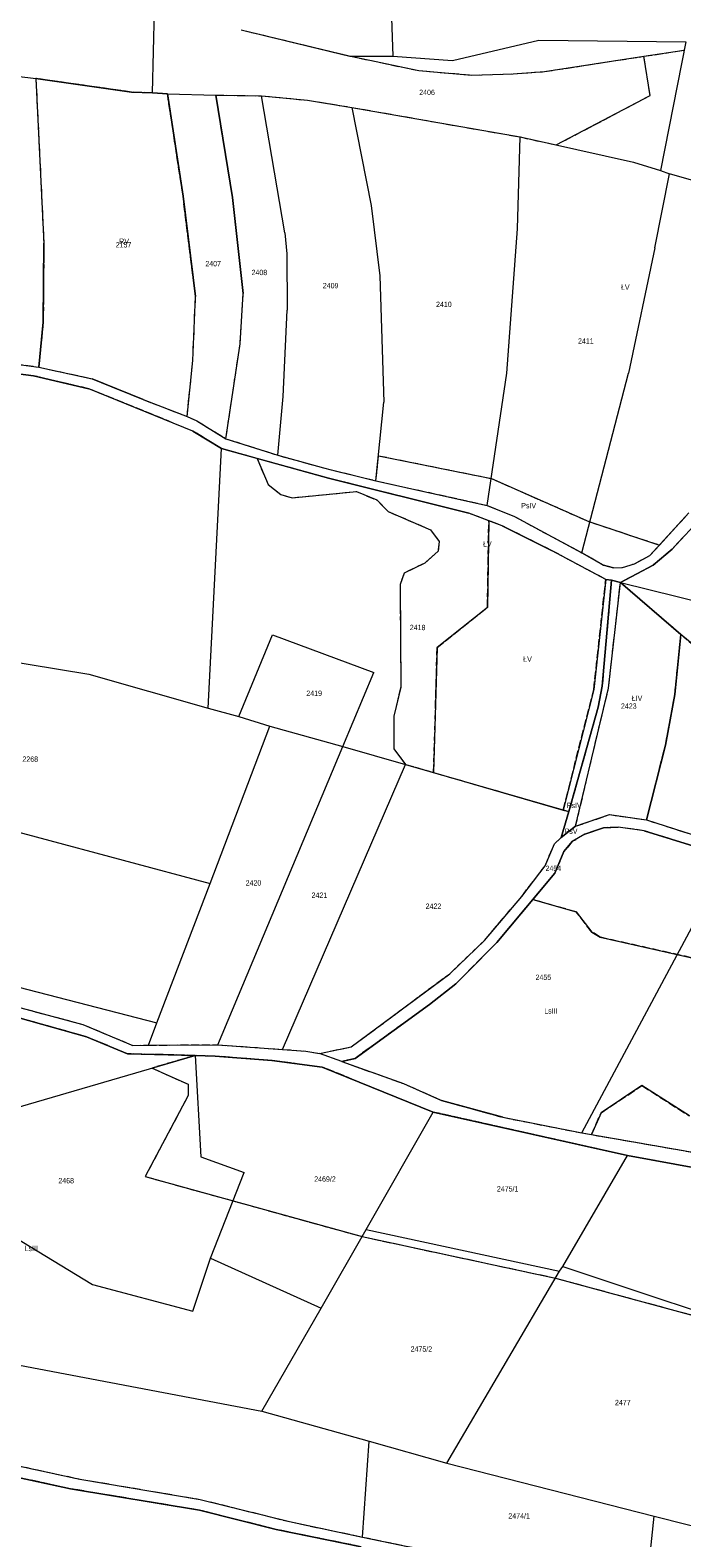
# Model space of a CAD drawing. Header units: metres. Extents: x 7496145 to 7500200, y 5498500 to 5502080.
# Tile 146 of 202: x 7498707 to 7498891, y 5498852 to 5499276. Entities that reach past the tile are written whole.
import ezdxf
from ezdxf.enums import TextEntityAlignment as Align

# ---------------------------------------------------------------- set-up
doc = ezdxf.new("R2010")
doc.units = ezdxf.units.M
doc.header["$MEASUREMENT"] = 0
for name, pattern in [('2.25_0.75', [3, 2.25, -0.75]), ('219-1000', [0]), ('egug-1000', [0])]:
    doc.linetypes.add(name, pattern=pattern)
for name, color, linetype in [('209-oznaczenie konturu klasyfikacyjnego', 7, 'CONTINUOUS'), ('211-numer działki ewidencyjnej', 7, 'CONTINUOUS'), ('217-kontur klasyfikacyjny', 7, 'CONTINUOUS'), ('218-kontur użytku gruntowego', 7, 'CONTINUOUS'), ('219-działka ewidencyjna', 7, 'CONTINUOUS')]:
    doc.layers.add(name, color=color, linetype=linetype)
doc.styles.get("Standard").update_dxf_attribs({"font": 'Working1250', "width": 0.75})

msp = doc.modelspace()

# ---------------------------------------------------------------- linework, layer by layer
at = {"layer": '217-kontur klasyfikacyjny', "color": 3, "linetype": '2.25_0.75', "lineweight": 18, "flags": 128}
for points in [[(7498766.84, 5499275.88), (7498797.14, 5499268.6)], [(7498880.07, 5499268.47), (7498891.4, 5499270.2)], [(7498797.14, 5499268.6), (7498816.79, 5499264.44)], [(7498852.06, 5499264.17), (7498880.07, 5499268.47)], [(7498881.82, 5499257.42), (7498880.07, 5499268.47)], [(7498709.1, 5499262.24), (7498711.35, 5499215.88)], [(7498736, 5499258.42), (7498709.1, 5499262.24)], [(7498816.79, 5499264.44), (7498831.55, 5499263.2)], [(7498831.55, 5499263.2), (7498843.28, 5499263.54)], [(7498843.28, 5499263.54), (7498852.06, 5499264.17)], [(7498741.85, 5499258.16), (7498736, 5499258.42)], [(7498746.08, 5499257.89), (7498741.85, 5499258.16)], [(7498750.47, 5499229.17), (7498746.08, 5499257.89)], [(7498764.4, 5499228.77), (7498759.7, 5499257.57)], [(7498759.7, 5499257.57), (7498772.55, 5499257.36)], [(7498772.55, 5499257.36), (7498785.49, 5499256.1)], [(7498855.39, 5499243.53), (7498881.82, 5499257.42)], [(7498785.49, 5499256.1), (7498797.93, 5499254.11)], [(7498797.93, 5499254.11), (7498845.23, 5499245.78)], [(7498845.23, 5499245.78), (7498855.39, 5499243.53)], [(7498753.98, 5499200.92), (7498750.47, 5499229.17)], [(7498767.42, 5499201.71), (7498764.4, 5499228.77)], [(7498711.35, 5499215.88), (7498711.16, 5499193.65)], [(7498766.52, 5499187.62), (7498767.42, 5499201.71)], [(7498753.24, 5499182.89), (7498753.98, 5499200.92)], [(7498711.16, 5499193.65), (7498709.89, 5499181.06)], [(7498762.52, 5499160.9), (7498766.52, 5499187.62)], [(7498708.39, 5499178.61), (7498679, 5499182.45)], [(7498697.16, 5499182.73), (7498709.89, 5499181.06)], [(7498709.89, 5499181.06), (7498724.9, 5499177.77)], [(7498751.59, 5499167.15), (7498753.24, 5499182.89)], [(7498724.03, 5499174.94), (7498708.39, 5499178.61)], [(7498724.9, 5499177.77), (7498739.25, 5499171.93)], [(7498753.26, 5499163.07), (7498724.03, 5499174.94)], [(7498739.25, 5499171.93), (7498751.59, 5499167.15)], [(7498751.59, 5499167.15), (7498754.34, 5499165.97)], [(7498761.3, 5499158.11), (7498753.26, 5499163.07)], [(7498754.34, 5499165.97), (7498762.52, 5499160.9)], [(7498762.52, 5499160.9), (7498777.11, 5499156.27)], [(7498771.31, 5499155.34), (7498761.3, 5499158.11)], [(7498771.31, 5499155.34), (7498774.37, 5499148)], [(7498791.39, 5499149.78), (7498771.31, 5499155.34)], [(7498777.11, 5499156.27), (7498789.98, 5499152.7)], [(7498804.72, 5499149.08), (7498805.43, 5499156.12)], [(7498805.43, 5499156.12), (7498837.2, 5499149.71)], [(7498789.98, 5499152.7), (7498804.72, 5499149.08)], [(7498774.37, 5499148), (7498777.95, 5499145.23)], [(7498781.13, 5499144.31), (7498799.27, 5499146.04)], [(7498830.87, 5499139.92), (7498791.39, 5499149.78)], [(7498799.27, 5499146.04), (7498804.95, 5499143.67)], [(7498804.72, 5499149.08), (7498836.02, 5499142.15)], [(7498837.2, 5499149.71), (7498864.56, 5499137.61)], [(7498777.95, 5499145.23), (7498781.13, 5499144.31)], [(7498804.95, 5499143.67), (7498808.17, 5499140.39)], [(7498836.02, 5499142.15), (7498843.65, 5499139.02)], [(7498808.17, 5499140.39), (7498820.03, 5499135.32)], [(7498836.44, 5499137.84), (7498830.87, 5499139.92)], [(7498836.05, 5499113.42), (7498836.44, 5499137.84)], [(7498840.16, 5499136.45), (7498836.44, 5499137.84)], [(7498843.65, 5499139.02), (7498862.57, 5499128.85)], [(7498864.56, 5499137.61), (7498884.4, 5499131)], [(7498884.4, 5499131), (7498892.7, 5499140.06)], [(7498820.03, 5499135.32), (7498822.48, 5499131.95)], [(7498854.27, 5499129.36), (7498840.16, 5499136.45)], [(7498894.04, 5499136.38), (7498887.97, 5499129.87)], [(7498822.2, 5499129.26), (7498818.43, 5499125.94)], [(7498822.48, 5499131.95), (7498822.2, 5499129.26)], [(7498869.32, 5499121.33), (7498854.27, 5499129.36)], [(7498881.67, 5499128.02), (7498884.4, 5499131)], [(7498887.97, 5499129.87), (7498882.67, 5499125.34)], [(7498818.43, 5499125.94), (7498812.61, 5499123.11)], [(7498862.57, 5499128.85), (7498868.67, 5499125.37)], [(7498868.67, 5499125.37), (7498871.52, 5499124.56)], [(7498882.67, 5499125.34), (7498873.45, 5499120.47)], [(7498874, 5499124.69), (7498877.37, 5499125.76)], [(7498877.37, 5499125.76), (7498881.67, 5499128.02)], [(7498812.61, 5499123.11), (7498811.5, 5499119.88)], [(7498865.94, 5499090.34), (7498869.32, 5499121.33)], [(7498870.94, 5499121.12), (7498868.3, 5499091.26)], [(7498870.94, 5499121.12), (7498869.32, 5499121.33)], [(7498870.09, 5499090.78), (7498873.45, 5499120.47)], [(7498873.45, 5499120.47), (7498870.94, 5499121.12)], [(7498871.52, 5499124.56), (7498874, 5499124.69)], [(7498890.42, 5499105.81), (7498873.45, 5499120.47)], [(7498811.5, 5499119.88), (7498811.71, 5499091.01)], [(7498821.93, 5499102.2), (7498836.05, 5499113.42)], [(7498888.75, 5499088.98), (7498890.42, 5499105.81)], [(7498890.42, 5499105.81), (7498904.85, 5499093.93)], [(7498820.91, 5499067.02), (7498821.93, 5499102.2)], [(7498811.71, 5499091.01), (7498809.73, 5499082.89)], [(7498868.3, 5499091.26), (7498867.15, 5499085.36)], [(7498857.36, 5499056.47), (7498865.94, 5499090.34)], [(7498860.83, 5499051.89), (7498870.09, 5499090.78)], [(7498886.13, 5499074.74), (7498888.75, 5499088.98)], [(7498809.73, 5499082.89), (7498809.73, 5499073.71)], [(7498867.15, 5499085.36), (7498858.95, 5499056.01)], [(7498880.79, 5499053.68), (7498886.13, 5499074.74)], [(7498809.73, 5499073.71), (7498812.98, 5499069.31)], [(7498812.98, 5499069.31), (7498820.91, 5499067.02)], [(7498820.91, 5499067.02), (7498857.36, 5499056.47)], [(7498858.95, 5499056.01), (7498856.75, 5499048.77)], [(7498857.36, 5499056.47), (7498858.95, 5499056.01)], [(7498860.83, 5499051.89), (7498870.34, 5499055.17)], [(7498870.34, 5499055.17), (7498880.79, 5499053.68)], [(7498880.79, 5499053.68), (7498906.78, 5499045.34)], [(7498854.87, 5499046.92), (7498856.75, 5499048.77)], [(7498856.75, 5499048.77), (7498860.83, 5499051.89)], [(7498863.45, 5499049.65), (7498859.92, 5499047.57)], [(7498868.66, 5499051.48), (7498863.45, 5499049.65)], [(7498872.79, 5499051.69), (7498868.66, 5499051.48)], [(7498880.09, 5499050.64), (7498872.79, 5499051.69)], [(7498904.07, 5499043.2), (7498880.09, 5499050.64)], [(7498852.28, 5499040.79), (7498854.87, 5499046.92)], [(7498857.57, 5499044.78), (7498854.97, 5499038.69)], [(7498859.92, 5499047.57), (7498857.57, 5499044.78)], [(7498845.71, 5499032.19), (7498852.28, 5499040.79)], [(7498854.97, 5499038.69), (7498848.78, 5499031.28)], [(7498835.19, 5499019.76), (7498845.71, 5499032.19)], [(7498848.78, 5499031.28), (7498838.68, 5499019.19)], [(7498860.99, 5499027.81), (7498848.78, 5499031.28)], [(7498865.41, 5499022.15), (7498860.99, 5499027.81)], [(7498825.45, 5499010.43), (7498835.19, 5499019.76)], [(7498838.68, 5499019.19), (7498827.16, 5499007.58)], [(7498867.75, 5499020.7), (7498865.41, 5499022.15)], [(7498899.29, 5499013.6), (7498867.75, 5499020.7)], [(7498653.88, 5499014.55), (7498722.28, 5498996.16)], [(7498797.76, 5498989.84), (7498825.45, 5499010.43)], [(7498827.16, 5499007.58), (7498819.8, 5499001.77)], [(7498723.29, 5498992.7), (7498681.61, 5499004.42)], [(7498819.8, 5499001.77), (7498798.83, 5498986.57)], [(7498722.28, 5498996.16), (7498736.36, 5498990.25)], [(7498734.87, 5498987.89), (7498723.29, 5498992.7)], [(7498736.36, 5498990.25), (7498740.75, 5498990.35)], [(7498740.75, 5498990.35), (7498760.23, 5498990.42)], [(7498760.23, 5498990.42), (7498778.4, 5498989.15)], [(7498778.4, 5498989.15), (7498785.02, 5498988.68)], [(7498788.88, 5498988.02), (7498797.76, 5498989.84)], [(7498753.91, 5498987.45), (7498734.87, 5498987.89)], [(7498753.91, 5498987.45), (7498741.75, 5498983.9)], [(7498759.55, 5498987.24), (7498753.91, 5498987.45)], [(7498775.47, 5498986.02), (7498759.55, 5498987.24)], [(7498789.62, 5498984.15), (7498775.47, 5498986.02)], [(7498785.02, 5498988.68), (7498788.88, 5498988.02)], [(7498798.83, 5498986.57), (7498795.08, 5498985.73)], [(7498795.08, 5498985.73), (7498812.48, 5498979.5)], [(7498741.75, 5498983.9), (7498751.87, 5498979.32)], [(7498820.79, 5498971.51), (7498789.62, 5498984.15)], [(7498751.87, 5498979.32), (7498751.94, 5498976.15)], [(7498812.48, 5498979.5), (7498823.12, 5498974.77)], [(7498867.99, 5498971.32), (7498879.46, 5498978.95)], [(7498879.46, 5498978.95), (7498892.87, 5498970.45)], [(7498751.94, 5498976.15), (7498739.8, 5498953.39)], [(7498823.12, 5498974.77), (7498840.36, 5498970.04)], [(7498875.46, 5498959.26), (7498820.79, 5498971.51)], [(7498840.36, 5498970.04), (7498862.56, 5498965.64)], [(7498865.35, 5498965.16), (7498867.99, 5498971.32)], [(7498862.56, 5498965.64), (7498865.35, 5498965.16)], [(7498865.35, 5498965.16), (7498900.76, 5498959.03)], [(7498909.73, 5498953), (7498875.46, 5498959.26)], [(7498739.8, 5498953.39), (7498800.8, 5498936.48)], [(7498800.8, 5498936.48), (7498855.15, 5498924.82)], [(7498855.15, 5498924.82), (7498908.82, 5498910.28)], [(7498718.8, 5498865.57), (7498641.71, 5498882.21)], [(7498659.23, 5498881.73), (7498721.45, 5498868.28)], [(7498721.45, 5498868.28), (7498755.33, 5498862.56)], [(7498755.12, 5498859.53), (7498718.8, 5498865.57)], [(7498755.33, 5498862.56), (7498780.39, 5498856.31)], [(7498776.68, 5498854.1), (7498755.12, 5498859.53)], [(7498800.6, 5498849.25), (7498776.68, 5498854.1)], [(7498780.39, 5498856.31), (7498800.94, 5498851.98)], [(7498800.94, 5498851.98), (7498880.57, 5498835.45)]]:
    msp.add_lwpolyline(points, dxfattribs=at)
at = {"layer": '218-kontur użytku gruntowego', "color": 3, "linetype": 'egug-1000', "lineweight": 18, "flags": 128}
for points in [[(7498766.84, 5499275.88), (7498797.14, 5499268.6)], [(7498880.07, 5499268.47), (7498891.4, 5499270.2)], [(7498797.14, 5499268.6), (7498816.79, 5499264.44)], [(7498852.06, 5499264.17), (7498880.07, 5499268.47)], [(7498881.82, 5499257.42), (7498880.07, 5499268.47)], [(7498709.1, 5499262.24), (7498711.35, 5499215.88)], [(7498736, 5499258.42), (7498709.1, 5499262.24)], [(7498816.79, 5499264.44), (7498831.55, 5499263.2)], [(7498831.55, 5499263.2), (7498843.28, 5499263.54)], [(7498843.28, 5499263.54), (7498852.06, 5499264.17)], [(7498741.85, 5499258.16), (7498736, 5499258.42)], [(7498746.08, 5499257.89), (7498741.85, 5499258.16)], [(7498750.47, 5499229.17), (7498746.08, 5499257.89)], [(7498764.4, 5499228.77), (7498759.7, 5499257.57)], [(7498759.7, 5499257.57), (7498772.55, 5499257.36)], [(7498772.55, 5499257.36), (7498785.49, 5499256.1)], [(7498855.39, 5499243.53), (7498881.82, 5499257.42)], [(7498785.49, 5499256.1), (7498797.93, 5499254.11)], [(7498797.93, 5499254.11), (7498845.23, 5499245.78)], [(7498845.23, 5499245.78), (7498855.39, 5499243.53)], [(7498753.98, 5499200.92), (7498750.47, 5499229.17)], [(7498767.42, 5499201.71), (7498764.4, 5499228.77)], [(7498711.35, 5499215.88), (7498711.16, 5499193.65)], [(7498766.52, 5499187.62), (7498767.42, 5499201.71)], [(7498753.24, 5499182.89), (7498753.98, 5499200.92)], [(7498711.16, 5499193.65), (7498709.89, 5499181.06)], [(7498762.52, 5499160.9), (7498766.52, 5499187.62)], [(7498708.39, 5499178.61), (7498679, 5499182.45)], [(7498697.16, 5499182.73), (7498709.89, 5499181.06)], [(7498709.89, 5499181.06), (7498724.9, 5499177.77)], [(7498751.59, 5499167.15), (7498753.24, 5499182.89)], [(7498724.03, 5499174.94), (7498708.39, 5499178.61)], [(7498724.9, 5499177.77), (7498739.25, 5499171.93)], [(7498753.26, 5499163.07), (7498724.03, 5499174.94)], [(7498739.25, 5499171.93), (7498751.59, 5499167.15)], [(7498751.59, 5499167.15), (7498754.34, 5499165.97)], [(7498761.3, 5499158.11), (7498753.26, 5499163.07)], [(7498754.34, 5499165.97), (7498762.52, 5499160.9)], [(7498762.52, 5499160.9), (7498777.11, 5499156.27)], [(7498771.31, 5499155.34), (7498761.3, 5499158.11)], [(7498771.31, 5499155.34), (7498774.37, 5499148)], [(7498791.39, 5499149.78), (7498771.31, 5499155.34)], [(7498777.11, 5499156.27), (7498789.98, 5499152.7)], [(7498804.72, 5499149.08), (7498805.43, 5499156.12)], [(7498805.43, 5499156.12), (7498837.2, 5499149.71)], [(7498789.98, 5499152.7), (7498804.72, 5499149.08)], [(7498774.37, 5499148), (7498777.95, 5499145.23)], [(7498781.13, 5499144.31), (7498799.27, 5499146.04)], [(7498830.87, 5499139.92), (7498791.39, 5499149.78)], [(7498799.27, 5499146.04), (7498804.95, 5499143.67)], [(7498804.72, 5499149.08), (7498836.02, 5499142.15)], [(7498837.2, 5499149.71), (7498864.56, 5499137.61)], [(7498777.95, 5499145.23), (7498781.13, 5499144.31)], [(7498804.95, 5499143.67), (7498808.17, 5499140.39)], [(7498836.02, 5499142.15), (7498843.65, 5499139.02)], [(7498808.17, 5499140.39), (7498820.03, 5499135.32)], [(7498836.44, 5499137.84), (7498830.87, 5499139.92)], [(7498836.44, 5499137.84), (7498836.05, 5499113.42)], [(7498840.16, 5499136.45), (7498836.44, 5499137.84)], [(7498843.65, 5499139.02), (7498862.57, 5499128.85)], [(7498864.56, 5499137.61), (7498884.4, 5499131)], [(7498884.4, 5499131), (7498892.7, 5499140.06)], [(7498820.03, 5499135.32), (7498822.48, 5499131.95)], [(7498854.27, 5499129.36), (7498840.16, 5499136.45)], [(7498894.04, 5499136.38), (7498887.97, 5499129.87)], [(7498822.2, 5499129.26), (7498818.43, 5499125.94)], [(7498822.48, 5499131.95), (7498822.2, 5499129.26)], [(7498869.32, 5499121.33), (7498854.27, 5499129.36)], [(7498881.67, 5499128.02), (7498884.4, 5499131)], [(7498887.97, 5499129.87), (7498882.67, 5499125.34)], [(7498818.43, 5499125.94), (7498812.61, 5499123.11)], [(7498862.57, 5499128.85), (7498868.67, 5499125.37)], [(7498868.67, 5499125.37), (7498871.52, 5499124.56)], [(7498882.67, 5499125.34), (7498873.45, 5499120.47)], [(7498874, 5499124.69), (7498877.37, 5499125.76)], [(7498877.37, 5499125.76), (7498881.67, 5499128.02)], [(7498812.61, 5499123.11), (7498811.5, 5499119.88)], [(7498869.32, 5499121.33), (7498865.94, 5499090.34)], [(7498870.94, 5499121.12), (7498868.3, 5499091.26)], [(7498870.94, 5499121.12), (7498869.32, 5499121.33)], [(7498870.09, 5499090.78), (7498873.45, 5499120.47)], [(7498873.45, 5499120.47), (7498870.94, 5499121.12)], [(7498871.52, 5499124.56), (7498874, 5499124.69)], [(7498890.42, 5499105.81), (7498873.45, 5499120.47)], [(7498811.5, 5499119.88), (7498811.71, 5499091.01)], [(7498836.05, 5499113.42), (7498821.93, 5499102.2)], [(7498890.42, 5499105.81), (7498888.75, 5499088.98)], [(7498904.85, 5499093.93), (7498890.42, 5499105.81)], [(7498821.93, 5499102.2), (7498820.91, 5499067.02)], [(7498811.71, 5499091.01), (7498809.73, 5499082.89)], [(7498868.3, 5499091.26), (7498867.15, 5499085.36)], [(7498865.94, 5499090.34), (7498857.36, 5499056.47)], [(7498860.83, 5499051.89), (7498870.09, 5499090.78)], [(7498888.75, 5499088.98), (7498886.13, 5499074.74)], [(7498809.73, 5499082.89), (7498809.73, 5499073.71)], [(7498867.15, 5499085.36), (7498858.95, 5499056.01)], [(7498886.13, 5499074.74), (7498880.79, 5499053.68)], [(7498809.73, 5499073.71), (7498812.98, 5499069.31)], [(7498812.98, 5499069.31), (7498820.91, 5499067.02)], [(7498820.91, 5499067.02), (7498857.36, 5499056.47)], [(7498858.95, 5499056.01), (7498856.75, 5499048.77)], [(7498857.36, 5499056.47), (7498858.95, 5499056.01)], [(7498860.83, 5499051.89), (7498870.34, 5499055.17)], [(7498870.34, 5499055.17), (7498880.79, 5499053.68)], [(7498880.79, 5499053.68), (7498906.78, 5499045.34)], [(7498854.87, 5499046.92), (7498856.75, 5499048.77)], [(7498856.75, 5499048.77), (7498860.83, 5499051.89)], [(7498863.45, 5499049.65), (7498859.92, 5499047.57)], [(7498868.66, 5499051.48), (7498863.45, 5499049.65)], [(7498872.79, 5499051.69), (7498868.66, 5499051.48)], [(7498880.09, 5499050.64), (7498872.79, 5499051.69)], [(7498904.07, 5499043.2), (7498880.09, 5499050.64)], [(7498852.28, 5499040.79), (7498854.87, 5499046.92)], [(7498857.57, 5499044.78), (7498854.97, 5499038.69)], [(7498859.92, 5499047.57), (7498857.57, 5499044.78)], [(7498845.71, 5499032.19), (7498852.28, 5499040.79)], [(7498854.97, 5499038.69), (7498848.78, 5499031.28)], [(7498835.19, 5499019.76), (7498845.71, 5499032.19)], [(7498848.78, 5499031.28), (7498838.68, 5499019.19)], [(7498848.78, 5499031.28), (7498860.99, 5499027.81)], [(7498860.99, 5499027.81), (7498865.41, 5499022.15)], [(7498825.45, 5499010.43), (7498835.19, 5499019.76)], [(7498838.68, 5499019.19), (7498827.16, 5499007.58)], [(7498865.41, 5499022.15), (7498867.75, 5499020.7)], [(7498867.75, 5499020.7), (7498899.29, 5499013.6)], [(7498653.88, 5499014.55), (7498722.28, 5498996.16)], [(7498797.76, 5498989.84), (7498825.45, 5499010.43)], [(7498827.16, 5499007.58), (7498819.8, 5499001.77)], [(7498723.29, 5498992.7), (7498681.61, 5499004.42)], [(7498819.8, 5499001.77), (7498798.83, 5498986.57)], [(7498722.28, 5498996.16), (7498736.36, 5498990.25)], [(7498734.87, 5498987.89), (7498723.29, 5498992.7)], [(7498736.36, 5498990.25), (7498740.75, 5498990.35)], [(7498740.75, 5498990.35), (7498760.23, 5498990.42)], [(7498760.23, 5498990.42), (7498778.4, 5498989.15)], [(7498778.4, 5498989.15), (7498785.02, 5498988.68)], [(7498788.88, 5498988.02), (7498797.76, 5498989.84)], [(7498753.91, 5498987.45), (7498734.87, 5498987.89)], [(7498753.91, 5498987.45), (7498741.75, 5498983.9)], [(7498759.55, 5498987.24), (7498753.91, 5498987.45)], [(7498775.47, 5498986.02), (7498759.55, 5498987.24)], [(7498789.62, 5498984.15), (7498775.47, 5498986.02)], [(7498785.02, 5498988.68), (7498788.88, 5498988.02)], [(7498798.83, 5498986.57), (7498795.08, 5498985.73)], [(7498795.08, 5498985.73), (7498812.48, 5498979.5)], [(7498741.75, 5498983.9), (7498751.87, 5498979.32)], [(7498820.79, 5498971.51), (7498789.62, 5498984.15)], [(7498751.87, 5498979.32), (7498751.94, 5498976.15)], [(7498812.48, 5498979.5), (7498823.12, 5498974.77)], [(7498879.46, 5498978.95), (7498867.99, 5498971.32)], [(7498892.87, 5498970.45), (7498879.46, 5498978.95)], [(7498751.94, 5498976.15), (7498739.8, 5498953.39)], [(7498823.12, 5498974.77), (7498840.36, 5498970.04)], [(7498875.46, 5498959.26), (7498820.79, 5498971.51)], [(7498840.36, 5498970.04), (7498862.56, 5498965.64)], [(7498867.99, 5498971.32), (7498865.35, 5498965.16)], [(7498862.56, 5498965.64), (7498865.35, 5498965.16)], [(7498865.35, 5498965.16), (7498900.76, 5498959.03)], [(7498909.73, 5498953), (7498875.46, 5498959.26)], [(7498739.8, 5498953.39), (7498800.8, 5498936.48)], [(7498800.8, 5498936.48), (7498855.15, 5498924.82)], [(7498855.15, 5498924.82), (7498908.82, 5498910.28)], [(7498718.8, 5498865.57), (7498641.71, 5498882.21)], [(7498659.23, 5498881.73), (7498721.45, 5498868.28)], [(7498721.45, 5498868.28), (7498755.33, 5498862.56)], [(7498755.12, 5498859.53), (7498718.8, 5498865.57)], [(7498755.33, 5498862.56), (7498780.39, 5498856.31)], [(7498776.68, 5498854.1), (7498755.12, 5498859.53)], [(7498800.6, 5498849.25), (7498776.68, 5498854.1)], [(7498780.39, 5498856.31), (7498800.94, 5498851.98)], [(7498800.94, 5498851.98), (7498880.57, 5498835.45)]]:
    msp.add_lwpolyline(points, dxfattribs=at)
at = {"layer": '219-działka ewidencyjna', "color": 3, "linetype": '219-1000', "lineweight": 18, "flags": 128}
for points in [[(7498806.08, 5499365.26), (7498809.46, 5499268.53)], [(7498741.85, 5499258.16), (7498742.42, 5499281.49)], [(7498766.84, 5499275.88), (7498797.39, 5499268.53)], [(7498826.21, 5499267.27), (7498850.5, 5499273.01)], [(7498850.5, 5499273.01), (7498891.88, 5499272.58)], [(7498891.88, 5499272.58), (7498884.73, 5499236.31)], [(7498797.39, 5499268.53), (7498809.46, 5499268.53)], [(7498809.46, 5499268.53), (7498826.21, 5499267.27)], [(7498692.93, 5499264.18), (7498709.1, 5499262.24)], [(7498709.1, 5499262.24), (7498736, 5499258.42)], [(7498709.1, 5499262.24), (7498711.35, 5499215.88)], [(7498736, 5499258.42), (7498741.85, 5499258.16)], [(7498741.85, 5499258.16), (7498746.08, 5499257.89)], [(7498746.08, 5499257.89), (7498750.47, 5499229.17)], [(7498746.08, 5499257.89), (7498759.7, 5499257.57)], [(7498759.7, 5499257.57), (7498764.4, 5499228.77)], [(7498759.7, 5499257.57), (7498772.55, 5499257.36)], [(7498779.1, 5499218.86), (7498772.55, 5499257.36)], [(7498772.55, 5499257.36), (7498785.49, 5499256.1)], [(7498785.49, 5499256.1), (7498797.93, 5499254.11)], [(7498797.93, 5499254.11), (7498845.23, 5499245.78)], [(7498797.93, 5499254.11), (7498803.34, 5499226.49)], [(7498844.52, 5499219.92), (7498845.23, 5499245.78)], [(7498845.23, 5499245.78), (7498877.09, 5499238.71)], [(7498877.09, 5499238.71), (7498884.73, 5499236.31)], [(7498883.1, 5499214.6), (7498887.25, 5499235.39)], [(7498884.73, 5499236.31), (7498887.25, 5499235.39)], [(7498929.36, 5499223.36), (7498887.25, 5499235.39)], [(7498750.47, 5499229.17), (7498753.98, 5499200.92)], [(7498764.4, 5499228.77), (7498767.42, 5499201.71)], [(7498803.34, 5499226.49), (7498805.8, 5499206.76)], [(7498779.1, 5499218.86), (7498779.61, 5499212.91)], [(7498841.48, 5499179.36), (7498844.52, 5499219.92)], [(7498711.16, 5499193.65), (7498711.35, 5499215.88)], [(7498883.1, 5499214.6), (7498875.71, 5499179.37)], [(7498779.61, 5499212.91), (7498779.75, 5499197.06)], [(7498805.8, 5499206.76), (7498806.96, 5499171.16)], [(7498766.52, 5499187.62), (7498767.42, 5499201.71)], [(7498753.24, 5499182.89), (7498753.98, 5499200.92)], [(7498778.65, 5499172.76), (7498779.75, 5499197.06)], [(7498709.89, 5499181.06), (7498711.16, 5499193.65)], [(7498680.22, 5499184.96), (7498709.89, 5499181.06)], [(7498762.52, 5499160.9), (7498766.52, 5499187.62)], [(7498679, 5499182.45), (7498708.39, 5499178.61)], [(7498709.89, 5499181.06), (7498724.9, 5499177.77)], [(7498751.59, 5499167.15), (7498753.24, 5499182.89)], [(7498708.39, 5499178.61), (7498724.03, 5499174.94)], [(7498739.25, 5499171.93), (7498724.9, 5499177.77)], [(7498836.02, 5499142.15), (7498841.48, 5499179.36)], [(7498862.57, 5499128.85), (7498875.71, 5499179.37)], [(7498753.26, 5499163.07), (7498724.03, 5499174.94)], [(7498739.25, 5499171.93), (7498751.59, 5499167.15)], [(7498777.11, 5499156.27), (7498778.65, 5499172.76)], [(7498751.59, 5499167.15), (7498754.34, 5499165.97)], [(7498804.72, 5499149.08), (7498806.96, 5499171.16)], [(7498753.26, 5499163.07), (7498761.3, 5499158.11)], [(7498754.34, 5499165.97), (7498762.52, 5499160.9)], [(7498762.52, 5499160.9), (7498777.11, 5499156.27)], [(7498757.5, 5499085.15), (7498761.3, 5499158.11)], [(7498761.3, 5499158.11), (7498791.39, 5499149.78)], [(7498777.11, 5499156.27), (7498789.98, 5499152.7)], [(7498789.98, 5499152.7), (7498804.72, 5499149.08)], [(7498791.39, 5499149.78), (7498830.87, 5499139.92)], [(7498804.72, 5499149.08), (7498836.02, 5499142.15)], [(7498836.02, 5499142.15), (7498843.65, 5499139.02)], [(7498840.16, 5499136.45), (7498830.87, 5499139.92)], [(7498843.65, 5499139.02), (7498862.57, 5499128.85)], [(7498881.67, 5499128.02), (7498892.7, 5499140.06)], [(7498840.16, 5499136.45), (7498854.27, 5499129.36)], [(7498887.97, 5499129.87), (7498894.04, 5499136.38)], [(7498869.32, 5499121.33), (7498854.27, 5499129.36)], [(7498882.67, 5499125.34), (7498887.97, 5499129.87)], [(7498868.67, 5499125.37), (7498862.57, 5499128.85)], [(7498871.52, 5499124.56), (7498868.67, 5499125.37)], [(7498873.45, 5499120.47), (7498882.67, 5499125.34)], [(7498874, 5499124.69), (7498877.37, 5499125.76)], [(7498877.37, 5499125.76), (7498881.67, 5499128.02)], [(7498868.3, 5499091.26), (7498870.94, 5499121.12)], [(7498869.32, 5499121.33), (7498870.94, 5499121.12)], [(7498870.94, 5499121.12), (7498873.45, 5499120.47)], [(7498871.52, 5499124.56), (7498874, 5499124.69)], [(7498873.45, 5499120.47), (7498920.9, 5499108.71)], [(7498873.45, 5499120.47), (7498890.42, 5499105.81)], [(7498647.72, 5499107.24), (7498723.98, 5499094.65)], [(7498766.17, 5499082.74), (7498775.67, 5499105.76)], [(7498775.67, 5499105.76), (7498804.1, 5499095.12)], [(7498888.75, 5499088.98), (7498890.42, 5499105.81)], [(7498904.85, 5499093.93), (7498890.42, 5499105.81)], [(7498795.41, 5499074.36), (7498804.1, 5499095.12)], [(7498723.98, 5499094.65), (7498757.5, 5499085.15)], [(7498867.15, 5499085.36), (7498868.3, 5499091.26)], [(7498886.13, 5499074.74), (7498888.75, 5499088.98)], [(7498757.5, 5499085.15), (7498766.17, 5499082.74)], [(7498766.17, 5499082.74), (7498774.87, 5499080.09)], [(7498858.95, 5499056.01), (7498867.15, 5499085.36)], [(7498758.12, 5499035.81), (7498774.87, 5499080.09)], [(7498774.87, 5499080.09), (7498795.41, 5499074.36)], [(7498760.23, 5498990.42), (7498795.41, 5499074.36)], [(7498795.41, 5499074.36), (7498812.98, 5499069.31)], [(7498880.79, 5499053.68), (7498886.13, 5499074.74)], [(7498635.74, 5499068.58), (7498758.12, 5499035.81)], [(7498778.4, 5498989.15), (7498812.98, 5499069.31)], [(7498812.98, 5499069.31), (7498858.95, 5499056.01)], [(7498856.75, 5499048.77), (7498858.95, 5499056.01)], [(7498860.83, 5499051.89), (7498870.34, 5499055.17)], [(7498870.34, 5499055.17), (7498880.79, 5499053.68)], [(7498880.79, 5499053.68), (7498906.78, 5499045.34)], [(7498854.87, 5499046.92), (7498856.75, 5499048.77)], [(7498860.83, 5499051.89), (7498856.75, 5499048.77)], [(7498863.45, 5499049.65), (7498859.92, 5499047.57)], [(7498863.45, 5499049.65), (7498868.66, 5499051.48)], [(7498868.66, 5499051.48), (7498872.79, 5499051.69)], [(7498880.09, 5499050.64), (7498872.79, 5499051.69)], [(7498880.09, 5499050.64), (7498904.07, 5499043.2)], [(7498852.28, 5499040.79), (7498854.87, 5499046.92)], [(7498854.97, 5499038.69), (7498857.57, 5499044.78)], [(7498857.57, 5499044.78), (7498859.92, 5499047.57)], [(7498845.71, 5499032.19), (7498852.28, 5499040.79)], [(7498862.56, 5498965.64), (7498904.07, 5499043.2)], [(7498743.11, 5498996.57), (7498758.12, 5499035.81)], [(7498838.68, 5499019.19), (7498854.97, 5499038.69)], [(7498835.19, 5499019.76), (7498845.71, 5499032.19)], [(7498631.32, 5499025.49), (7498743.11, 5498996.57)], [(7498825.45, 5499010.43), (7498835.19, 5499019.76)], [(7498827.16, 5499007.58), (7498838.68, 5499019.19)], [(7498653.88, 5499014.55), (7498722.28, 5498996.16)], [(7498797.76, 5498989.84), (7498825.45, 5499010.43)], [(7498819.8, 5499001.77), (7498827.16, 5499007.58)], [(7498681.61, 5499004.42), (7498723.29, 5498992.7)], [(7498798.83, 5498986.57), (7498819.8, 5499001.77)], [(7498722.28, 5498996.16), (7498736.36, 5498990.25)], [(7498740.75, 5498990.35), (7498743.11, 5498996.57)], [(7498723.29, 5498992.7), (7498734.87, 5498987.89)], [(7498736.36, 5498990.25), (7498740.75, 5498990.35)], [(7498740.75, 5498990.35), (7498760.23, 5498990.42)], [(7498760.23, 5498990.42), (7498778.4, 5498989.15)], [(7498778.4, 5498989.15), (7498785.02, 5498988.68)], [(7498788.88, 5498988.02), (7498797.76, 5498989.84)], [(7498669.07, 5498962.64), (7498753.91, 5498987.45)], [(7498734.87, 5498987.89), (7498753.91, 5498987.45)], [(7498753.91, 5498987.45), (7498755.43, 5498958.91)], [(7498753.91, 5498987.45), (7498759.55, 5498987.24)], [(7498759.55, 5498987.24), (7498775.47, 5498986.02)], [(7498775.47, 5498986.02), (7498789.62, 5498984.15)], [(7498785.02, 5498988.68), (7498788.88, 5498988.02)], [(7498795.08, 5498985.73), (7498788.88, 5498988.02)], [(7498795.08, 5498985.73), (7498798.83, 5498986.57)], [(7498795.08, 5498985.73), (7498812.48, 5498979.5)], [(7498789.62, 5498984.15), (7498820.79, 5498971.51)], [(7498812.48, 5498979.5), (7498823.12, 5498974.77)], [(7498840.36, 5498970.04), (7498823.12, 5498974.77)], [(7498801.96, 5498938.51), (7498820.79, 5498971.51)], [(7498820.79, 5498971.51), (7498875.46, 5498959.26)], [(7498840.36, 5498970.04), (7498862.56, 5498965.64)], [(7498862.56, 5498965.64), (7498900.76, 5498959.03)], [(7498663.19, 5498960.64), (7498725.01, 5498922.97)], [(7498755.43, 5498958.91), (7498767.62, 5498954.47)], [(7498857.22, 5498928.08), (7498875.46, 5498959.26)], [(7498875.46, 5498959.26), (7498909.73, 5498953)], [(7498758.21, 5498930.45), (7498767.62, 5498954.47)], [(7498789.33, 5498916.36), (7498801.96, 5498938.51)], [(7498801.96, 5498938.51), (7498856.32, 5498926.8)], [(7498753.19, 5498915.49), (7498758.21, 5498930.45)], [(7498758.21, 5498930.45), (7498789.33, 5498916.36)], [(7498824.65, 5498872.72), (7498856.32, 5498926.8)], [(7498856.32, 5498926.8), (7498857.22, 5498928.08)], [(7498857.22, 5498928.08), (7498919.17, 5498907.44)], [(7498589.9, 5498922.03), (7498772.59, 5498887.4)], [(7498725.01, 5498922.97), (7498753.19, 5498915.49)], [(7498772.59, 5498887.4), (7498789.33, 5498916.36)], [(7498772.59, 5498887.4), (7498802.82, 5498878.9)], [(7498641.71, 5498882.21), (7498718.8, 5498865.57)], [(7498659.23, 5498881.73), (7498721.45, 5498868.28)], [(7498800.94, 5498851.98), (7498802.82, 5498878.9)], [(7498802.82, 5498878.9), (7498824.65, 5498872.72)], [(7498824.65, 5498872.72), (7498882.93, 5498857.87)], [(7498721.45, 5498868.28), (7498755.33, 5498862.56)], [(7498718.8, 5498865.57), (7498755.12, 5498859.53)], [(7498755.33, 5498862.56), (7498780.39, 5498856.31)], [(7498755.12, 5498859.53), (7498776.68, 5498854.1)], [(7498880.57, 5498835.45), (7498882.93, 5498857.87)], [(7498882.93, 5498857.87), (7498901.86, 5498853.04)], [(7498776.68, 5498854.1), (7498800.6, 5498849.25)], [(7498780.39, 5498856.31), (7498800.94, 5498851.98)], [(7498800.94, 5498851.98), (7498880.57, 5498835.45)]]:
    msp.add_lwpolyline(points, dxfattribs=at)

# ---------------------------------------------------------------- texts
at = {"layer": '209-oznaczenie konturu klasyfikacyjnego', "color": 3, "linetype": 'Continuous', "lineweight": 18, "width": 0.79}
for s, p in [('RV', (7498732.54, 5499215.7)), ('ŁV', (7498873.6, 5499202.79)), ('PsIV', (7498845.56, 5499141.34)), ('ŁV', (7498834.81, 5499130.52)), ('ŁV', (7498846.12, 5499098.16)), ('ŁIV', (7498876.63, 5499087.18)), ('PsIV', (7498858.36, 5499057.01)), ('PsV', (7498857.75, 5499049.77)), ('LsIII', (7498852.03, 5498999.22)), ('LsIII', (7498705.94, 5498932.4))]:
    msp.add_text(s, height=1.5, dxfattribs=at).set_placement(p)
at = {"layer": '211-numer działki ewidencyjnej', "color": 3, "linetype": 'Continuous', "lineweight": 18, "width": 0.79}
for s, p in [('2406', (7498816.87, 5499259.08)), ('2419', (7498785.14, 5499090.06)), ('2268', (7498705.31, 5499071.53)), ('2475/2', (7498814.46, 5498905.62)), ('2477', (7498871.91, 5498890.56))]:
    msp.add_text(s, height=1.5, dxfattribs=at).set_placement(p, align=Align.TOP_LEFT)
for s, p in [('2157', (7498731.54, 5499214.7)), ('2407', (7498756.75, 5499209.4)), ('2408', (7498769.73, 5499206.92)), ('2409', (7498789.76, 5499203.22)), ('2410', (7498821.61, 5499197.94)), ('2411', (7498861.52, 5499187.63)), ('2418', (7498814.22, 5499107.06)), ('2423', (7498873.59, 5499084.95)), ('2454', (7498852.38, 5499039.32)), ('2420', (7498768.08, 5499035.22)), ('2421', (7498786.61, 5499031.76)), ('2422', (7498818.68, 5499028.67)), ('2455', (7498849.58, 5499008.67)), ('2468', (7498715.41, 5498951.47)), ('2469/2', (7498787.35, 5498951.91)), ('2475/1', (7498838.71, 5498949.16)), ('2474/1', (7498841.94, 5498857.18))]:
    msp.add_text(s, height=1.5, dxfattribs=at).set_placement(p)

doc.saveas('drawing.dxf')
